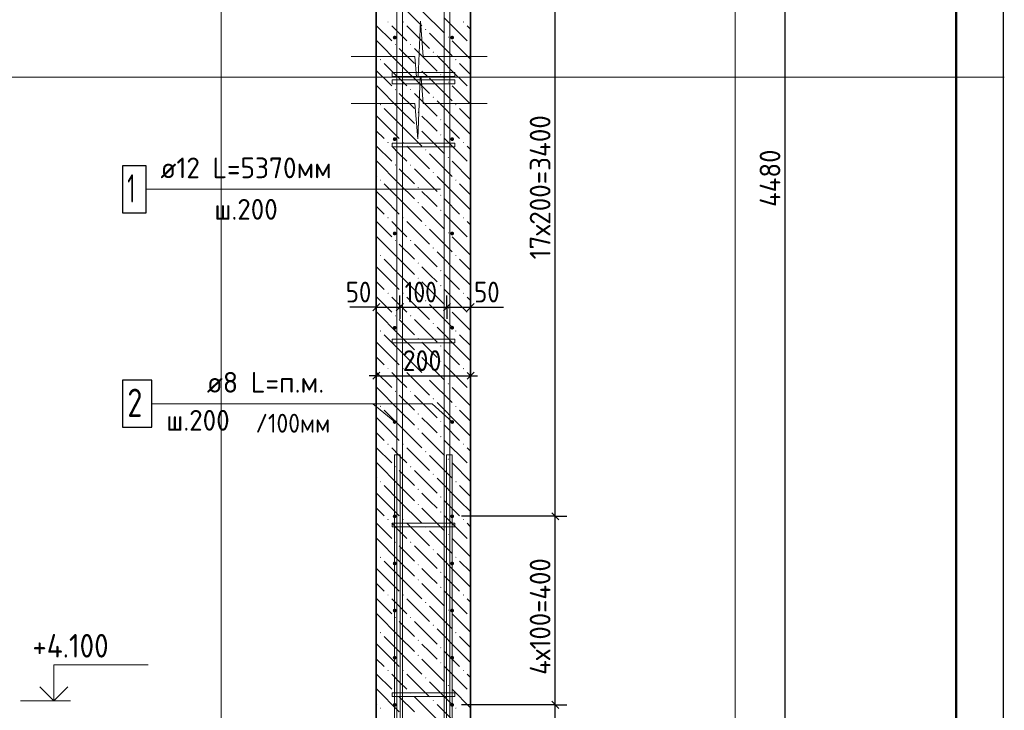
# Model space of a CAD drawing. Header units: millimetres. Extents: x 0 to 21005, y -5 to 14850.
# Tile 18 of 19: x 15783 to 21005, y 6030 to 9692. Entities that reach past the tile are written whole.
import ezdxf

# ---------------------------------------------------------------- set-up
doc = ezdxf.new("R2010")
doc.units = ezdxf.units.MM
for name, color, linetype, lineweight in [('Standard', 7, 'Continuous', 25), ('ЖБ Пилон', 180, 'Continuous', 25), ('Позиционная метка линия выноска', 7, 'Continuous', 13), ('Стена фоновая арматура У1', 7, 'Continuous', 25), ('Стена фоновая арматура Х1', 7, 'Continuous', 25), ('Стена фоновая затяжка С-обр.', 7, 'Continuous', 25)]:
    doc.layers.add(name, color=color, linetype=linetype, lineweight=lineweight)
doc.layers.add('ЖБ Стена верхний уровень', color=7, linetype='Continuous', lineweight=25, true_color=0x006e00)
doc.layers.add('Размерная выноска', color=7, linetype='Continuous')
doc.styles.add('ISOCPEUR', font='txt')

msp = doc.modelspace()

# ---------------------------------------------------------------- hatches: boundary and pattern name
at = {"layer": 'ЖБ Стена верхний уровень', "linetype": 'Continuous', "lineweight": 18, "transparency": 33554687}
for points in [[(17733.4, 9679.9), (17736.6, 9683.2), (17739.8, 9679.9), (17736.6, 9676.7)], [(17813.4, 9679.9), (17816.6, 9683.2), (17819.9, 9679.9), (17816.6, 9676.7)], [(18133.4, 9679.9), (18136.6, 9683.2), (18139.8, 9679.9), (18136.6, 9676.7)], [(17933.4, 9639.9), (17936.6, 9643.2), (17939.8, 9639.9), (17936.6, 9636.7)], [(17773.4, 9559.9), (17776.6, 9563.2), (17779.8, 9559.9), (17776.6, 9556.7)], [(17853.4, 9559.9), (17856.6, 9563.2), (17859.9, 9559.9), (17856.6, 9556.7)], [(18053.4, 9599.9), (18056.6, 9603.2), (18059.9, 9599.9), (18056.6, 9596.7)], [(18173.4, 9559.9), (18174.4, 9561), (18174.4, 9558.8)], [(17973.4, 9519.9), (17976.6, 9523.2), (17979.8, 9519.9), (17976.6, 9516.7)], [(17693.4, 9479.9), (17696.6, 9483.2), (17699.9, 9479.9), (17696.6, 9476.7)], [(18093.4, 9479.9), (18096.6, 9483.2), (18099.9, 9479.9), (18096.6, 9476.7)], [(17893.4, 9439.9), (17896.6, 9443.2), (17899.9, 9439.9), (17896.6, 9436.7)], [(18013.4, 9399.9), (18016.6, 9403.2), (18019.9, 9399.9), (18016.6, 9396.7)], [(18053.4, 9361.3), (18056.6, 9364.5), (18059.9, 9361.3), (18056.6, 9358)], [(17773.4, 9321.3), (17776.6, 9324.6), (17779.8, 9321.3), (17776.6, 9318)], [(17853.4, 9321.3), (17856.6, 9324.6), (17859.9, 9321.3), (17856.6, 9318)], [(18173.4, 9321.3), (18174.4, 9322.4), (18174.4, 9320.2)], [(17693.4, 9241.3), (17696.6, 9244.5), (17699.9, 9241.3), (17696.6, 9238)], [(17973.4, 9281.3), (17976.6, 9284.6), (17979.8, 9281.3), (17976.6, 9278)], [(18093.4, 9241.3), (18096.6, 9244.5), (18099.9, 9241.3), (18096.6, 9238)], [(17893.4, 9201.3), (17896.6, 9204.5), (17899.9, 9201.3), (17896.6, 9198)], [(18013.4, 9161.3), (18016.6, 9164.5), (18019.9, 9161.3), (18016.6, 9158)], [(17893.4, 9121.3), (17896.6, 9124.6), (17899.9, 9121.3), (17896.6, 9118)], [(17733.4, 9041.3), (17736.6, 9044.5), (17739.8, 9041.3), (17736.6, 9038)], [(17813.4, 9041.3), (17816.6, 9044.5), (17819.9, 9041.3), (17816.6, 9038)], [(18013.4, 9081.3), (18016.6, 9084.6), (18019.9, 9081.3), (18016.6, 9078)], [(18133.4, 9041.3), (18136.6, 9044.5), (18139.8, 9041.3), (18136.6, 9038)], [(17933.4, 9001.3), (17936.6, 9004.5), (17939.8, 9001.3), (17936.6, 8998)], [(18053.4, 8961.3), (18056.6, 8964.5), (18059.9, 8961.3), (18056.6, 8958)], [(17773.4, 8921.3), (17776.6, 8924.6), (17779.8, 8921.3), (17776.6, 8918)], [(17853.4, 8921.3), (17856.6, 8924.6), (17859.9, 8921.3), (17856.6, 8918)], [(17973.4, 8881.3), (17976.6, 8884.6), (17979.8, 8881.3), (17976.6, 8878)], [(18173.4, 8921.3), (18174.4, 8922.4), (18174.4, 8920.2)], [(17693.4, 8841.3), (17696.6, 8844.5), (17699.9, 8841.3), (17696.6, 8838)], [(18093.4, 8841.3), (18096.6, 8844.5), (18099.9, 8841.3), (18096.6, 8838)], [(17893.4, 8801.3), (17896.6, 8804.5), (17899.9, 8801.3), (17896.6, 8798)], [(17893.4, 8721.3), (17896.6, 8724.6), (17899.9, 8721.3), (17896.6, 8718)], [(18013.4, 8761.3), (18016.6, 8764.5), (18019.9, 8761.3), (18016.6, 8758)], [(18013.4, 8681.3), (18016.6, 8684.6), (18019.9, 8681.3), (18016.6, 8678)], [(17733.4, 8641.3), (17736.6, 8644.5), (17739.8, 8641.3), (17736.6, 8638)], [(17813.4, 8641.3), (17816.6, 8644.5), (17819.9, 8641.3), (17816.6, 8638)], [(18133.4, 8641.3), (18136.6, 8644.5), (18139.8, 8641.3), (18136.6, 8638)], [(17933.4, 8601.3), (17936.6, 8604.5), (17939.8, 8601.3), (17936.6, 8598)], [(18053.4, 8561.3), (18056.6, 8564.5), (18059.9, 8561.3), (18056.6, 8558)], [(17773.4, 8521.3), (17776.6, 8524.6), (17779.8, 8521.3), (17776.6, 8518)], [(17853.4, 8521.3), (17856.6, 8524.6), (17859.9, 8521.3), (17856.6, 8518)], [(18173.4, 8521.3), (18174.4, 8522.4), (18174.4, 8520.2)], [(17973.4, 8481.3), (17976.6, 8484.6), (17979.8, 8481.3), (17976.6, 8478)], [(17693.4, 8441.3), (17696.6, 8444.5), (17699.9, 8441.3), (17696.6, 8438)], [(18093.4, 8441.3), (18096.6, 8444.5), (18099.9, 8441.3), (18096.6, 8438)], [(17893.4, 8401.3), (17896.6, 8404.5), (17899.9, 8401.3), (17896.6, 8398)], [(18013.4, 8361.3), (18016.6, 8364.5), (18019.9, 8361.3), (18016.6, 8358)], [(17893.4, 8321.3), (17896.6, 8324.6), (17899.9, 8321.3), (17896.6, 8318)], [(18013.4, 8281.3), (18016.6, 8284.6), (18019.9, 8281.3), (18016.6, 8278)], [(17733.4, 8241.3), (17736.6, 8244.5), (17739.8, 8241.3), (17736.6, 8238)], [(17813.4, 8241.3), (17816.6, 8244.5), (17819.9, 8241.3), (17816.6, 8238)], [(17933.4, 8201.3), (17936.6, 8204.5), (17939.8, 8201.3), (17936.6, 8198)], [(18133.4, 8241.3), (18136.6, 8244.5), (18139.8, 8241.3), (18136.6, 8238)], [(18053.4, 8161.3), (18056.6, 8164.5), (18059.9, 8161.3), (18056.6, 8158)], [(17773.4, 8121.3), (17776.6, 8124.6), (17779.8, 8121.3), (17776.6, 8118)], [(17853.4, 8121.3), (17856.6, 8124.6), (17859.9, 8121.3), (17856.6, 8118)], [(18173.4, 8121.3), (18174.4, 8122.4), (18174.4, 8120.2)], [(17693.4, 8041.3), (17696.6, 8044.5), (17699.9, 8041.3), (17696.6, 8038)], [(17973.4, 8081.3), (17976.6, 8084.6), (17979.8, 8081.3), (17976.6, 8078)], [(18093.4, 8041.3), (18096.6, 8044.5), (18099.9, 8041.3), (18096.6, 8038)], [(17893.4, 8001.3), (17896.6, 8004.5), (17899.9, 8001.3), (17896.6, 7998)], [(18013.4, 7961.3), (18016.6, 7964.5), (18019.9, 7961.3), (18016.6, 7958)], [(17893.4, 7921.3), (17896.6, 7924.6), (17899.9, 7921.3), (17896.6, 7918)], [(17733.4, 7841.3), (17736.6, 7844.5), (17739.8, 7841.3), (17736.6, 7838)], [(17813.4, 7841.3), (17816.6, 7844.5), (17819.9, 7841.3), (17816.6, 7838)], [(18013.4, 7881.3), (18016.6, 7884.6), (18019.9, 7881.3), (18016.6, 7878)], [(18133.4, 7841.3), (18136.6, 7844.5), (18139.8, 7841.3), (18136.6, 7838)], [(17933.4, 7801.3), (17936.6, 7804.5), (17939.8, 7801.3), (17936.6, 7798)], [(18053.4, 7761.3), (18056.6, 7764.5), (18059.9, 7761.3), (18056.6, 7758)], [(17773.4, 7721.3), (17776.6, 7724.6), (17779.8, 7721.3), (17776.6, 7718)], [(17853.4, 7721.3), (17856.6, 7724.6), (17859.9, 7721.3), (17856.6, 7718)], [(17973.4, 7681.3), (17976.6, 7684.6), (17979.8, 7681.3), (17976.6, 7678)], [(18173.4, 7721.3), (18174.4, 7722.4), (18174.4, 7720.2)], [(17693.4, 7641.3), (17696.6, 7644.5), (17699.9, 7641.3), (17696.6, 7638)], [(18093.4, 7641.3), (18096.6, 7644.5), (18099.9, 7641.3), (18096.6, 7638)], [(17893.4, 7601.3), (17896.6, 7604.5), (17899.9, 7601.3), (17896.6, 7598)], [(17893.4, 7521.3), (17896.6, 7524.6), (17899.9, 7521.3), (17896.6, 7518)], [(18013.4, 7561.3), (18016.6, 7564.5), (18019.9, 7561.3), (18016.6, 7558)], [(18013.4, 7481.3), (18016.6, 7484.6), (18019.9, 7481.3), (18016.6, 7478)], [(17733.4, 7441.3), (17736.6, 7444.5), (17739.8, 7441.3), (17736.6, 7438)], [(17813.4, 7441.3), (17816.6, 7444.5), (17819.9, 7441.3), (17816.6, 7438)], [(18133.4, 7441.3), (18136.6, 7444.5), (18139.8, 7441.3), (18136.6, 7438)], [(17933.4, 7401.3), (17936.6, 7404.5), (17939.8, 7401.3), (17936.6, 7398)], [(18053.4, 7361.3), (18056.6, 7364.5), (18059.9, 7361.3), (18056.6, 7358)], [(17773.4, 7321.3), (17776.6, 7324.5), (17779.8, 7321.3), (17776.6, 7318)], [(17853.4, 7321.3), (17856.6, 7324.5), (17859.9, 7321.3), (17856.6, 7318)], [(18173.4, 7321.3), (18174.4, 7322.4), (18174.4, 7320.2)], [(17973.4, 7281.3), (17976.6, 7284.6), (17979.8, 7281.3), (17976.6, 7278)], [(17693.4, 7241.3), (17696.6, 7244.5), (17699.9, 7241.3), (17696.6, 7238)], [(18093.4, 7241.3), (18096.6, 7244.5), (18099.9, 7241.3), (18096.6, 7238)], [(17893.4, 7201.3), (17896.6, 7204.5), (17899.9, 7201.3), (17896.6, 7198)], [(18013.4, 7161.3), (18016.6, 7164.5), (18019.9, 7161.3), (18016.6, 7158)], [(17893.4, 7121.3), (17896.6, 7124.5), (17899.9, 7121.3), (17896.6, 7118)], [(18013.4, 7081.3), (18016.6, 7084.6), (18019.9, 7081.3), (18016.6, 7078)], [(17733.4, 7041.3), (17736.6, 7044.5), (17739.8, 7041.3), (17736.6, 7038)], [(17813.4, 7041.3), (17816.6, 7044.5), (17819.9, 7041.3), (17816.6, 7038)], [(17933.4, 7001.3), (17936.6, 7004.5), (17939.8, 7001.3), (17936.6, 6998)], [(18133.4, 7041.3), (18136.6, 7044.5), (18139.8, 7041.3), (18136.6, 7038)], [(18053.4, 6961.3), (18056.6, 6964.5), (18059.9, 6961.3), (18056.6, 6958)], [(17773.4, 6921.3), (17776.6, 6924.5), (17779.8, 6921.3), (17776.6, 6918)], [(17853.4, 6921.3), (17856.6, 6924.5), (17859.9, 6921.3), (17856.6, 6918)], [(18173.4, 6921.3), (18174.4, 6922.4), (18174.4, 6920.2)], [(17693.4, 6841.3), (17696.6, 6844.5), (17699.9, 6841.3), (17696.6, 6838)], [(17973.4, 6881.3), (17976.6, 6884.6), (17979.8, 6881.3), (17976.6, 6878)], [(18093.4, 6841.3), (18096.6, 6844.5), (18099.9, 6841.3), (18096.6, 6838)], [(17893.4, 6801.3), (17896.6, 6804.5), (17899.9, 6801.3), (17896.6, 6798)], [(18013.4, 6761.3), (18016.6, 6764.5), (18019.9, 6761.3), (18016.6, 6758)], [(17893.4, 6721.3), (17896.6, 6724.5), (17899.9, 6721.3), (17896.6, 6718)], [(18013.4, 6681.3), (18016.6, 6684.6), (18019.9, 6681.3), (18016.6, 6678)], [(17733.4, 6641.3), (17736.6, 6644.5), (17739.8, 6641.3), (17736.6, 6638)], [(17813.4, 6641.3), (17816.6, 6644.5), (17819.9, 6641.3), (17816.6, 6638)], [(18133.4, 6641.3), (18136.6, 6644.5), (18139.8, 6641.3), (18136.6, 6638)], [(17933.4, 6601.3), (17936.6, 6604.5), (17939.8, 6601.3), (17936.6, 6598)], [(18053.4, 6561.3), (18056.6, 6564.5), (18059.9, 6561.3), (18056.6, 6558)], [(17773.4, 6521.3), (17776.6, 6524.5), (17779.8, 6521.3), (17776.6, 6518)], [(17853.4, 6521.3), (17856.6, 6524.5), (17859.9, 6521.3), (17856.6, 6518)], [(17973.4, 6481.3), (17976.6, 6484.6), (17979.8, 6481.3), (17976.6, 6478)], [(18173.4, 6521.3), (18174.4, 6522.4), (18174.4, 6520.2)], [(17693.4, 6441.3), (17696.6, 6444.5), (17699.9, 6441.3), (17696.6, 6438)], [(18093.4, 6441.3), (18096.6, 6444.5), (18099.9, 6441.3), (18096.6, 6438)], [(17893.4, 6401.3), (17896.6, 6404.5), (17899.9, 6401.3), (17896.6, 6398)], [(17893.4, 6321.3), (17896.6, 6324.5), (17899.9, 6321.3), (17896.6, 6318)], [(18013.4, 6361.3), (18016.6, 6364.5), (18019.9, 6361.3), (18016.6, 6358)], [(18013.4, 6281.3), (18016.6, 6284.6), (18019.9, 6281.3), (18016.6, 6278)], [(17733.4, 6241.3), (17736.6, 6244.5), (17739.8, 6241.3), (17736.6, 6238)], [(17813.4, 6241.3), (17816.6, 6244.5), (17819.9, 6241.3), (17816.6, 6238)], [(18133.4, 6241.3), (18136.6, 6244.5), (18139.8, 6241.3), (18136.6, 6238)], [(17933.4, 6201.3), (17936.6, 6204.5), (17939.8, 6201.3), (17936.6, 6198)], [(18053.4, 6161.3), (18056.6, 6164.5), (18059.9, 6161.3), (18056.6, 6158)], [(17773.4, 6121.3), (17776.6, 6124.5), (17779.8, 6121.3), (17776.6, 6118)], [(17853.4, 6121.3), (17856.6, 6124.5), (17859.9, 6121.3), (17856.6, 6118)], [(18173.4, 6121.3), (18174.4, 6122.4), (18174.4, 6120.2)], [(17973.4, 6081.3), (17976.6, 6084.6), (17979.8, 6081.3), (17976.6, 6078)], [(17693.4, 6041.3), (17696.6, 6044.5), (17699.9, 6041.3), (17696.6, 6038)], [(18093.4, 6041.3), (18096.6, 6044.5), (18099.9, 6041.3), (18096.6, 6038)]]:
    msp.add_hatch(color=7, dxfattribs=at).paths.add_polyline_path(points, flags=16)
at = {"layer": 'Стена фоновая арматура У1', "linetype": 'Continuous', "lineweight": 13, "transparency": 33554687}
for points in [[(17781.9, 9597.2), (17781.2, 9601), (17779, 9604.3), (17775.7, 9606.4), (17771.9, 9607.2), (17768.1, 9606.4), (17764.8, 9604.3), (17762.7, 9601), (17761.9, 9597.2), (17762.7, 9593.4), (17764.8, 9590.1), (17768.1, 9588), (17771.9, 9587.2), (17775.7, 9588), (17779, 9590.1), (17781.2, 9593.4)], [(18086.9, 9597.2), (18086.2, 9601), (18084, 9604.3), (18080.7, 9606.4), (18076.9, 9607.2), (18073.1, 9606.4), (18069.8, 9604.3), (18067.7, 9601), (18066.9, 9597.2), (18067.7, 9593.4), (18069.8, 9590.1), (18073.1, 9588), (18076.9, 9587.2), (18080.7, 9588), (18084, 9590.1), (18086.2, 9593.4)], [(17781.9, 9058.6), (17781.2, 9062.4), (17779, 9065.7), (17775.7, 9067.8), (17771.9, 9068.6), (17768.1, 9067.8), (17764.8, 9065.7), (17762.7, 9062.4), (17761.9, 9058.6), (17762.7, 9054.8), (17764.8, 9051.5), (17768.1, 9049.3), (17771.9, 9048.6), (17775.7, 9049.3), (17779, 9051.5), (17781.2, 9054.8)], [(18086.9, 9058.6), (18086.2, 9062.4), (18084, 9065.7), (18080.7, 9067.8), (18076.9, 9068.6), (18073.1, 9067.8), (18069.8, 9065.7), (18067.7, 9062.4), (18066.9, 9058.6), (18067.7, 9054.8), (18069.8, 9051.5), (18073.1, 9049.3), (18076.9, 9048.6), (18080.7, 9049.3), (18084, 9051.5), (18086.2, 9054.8)], [(17781.9, 8558.6), (17781.2, 8562.4), (17779, 8565.7), (17775.7, 8567.8), (17771.9, 8568.6), (17768.1, 8567.8), (17764.8, 8565.7), (17762.7, 8562.4), (17761.9, 8558.6), (17762.7, 8554.8), (17764.8, 8551.5), (17768.1, 8549.3), (17771.9, 8548.6), (17775.7, 8549.3), (17779, 8551.5), (17781.2, 8554.8)], [(18086.9, 8558.6), (18086.2, 8562.4), (18084, 8565.7), (18080.7, 8567.8), (18076.9, 8568.6), (18073.1, 8567.8), (18069.8, 8565.7), (18067.7, 8562.4), (18066.9, 8558.6), (18067.7, 8554.8), (18069.8, 8551.5), (18073.1, 8549.3), (18076.9, 8548.6), (18080.7, 8549.3), (18084, 8551.5), (18086.2, 8554.8)], [(17781.9, 8058.6), (17781.2, 8062.4), (17779, 8065.7), (17775.7, 8067.8), (17771.9, 8068.6), (17768.1, 8067.8), (17764.8, 8065.7), (17762.7, 8062.4), (17761.9, 8058.6), (17762.7, 8054.8), (17764.8, 8051.5), (17768.1, 8049.3), (17771.9, 8048.6), (17775.7, 8049.3), (17779, 8051.5), (17781.2, 8054.8)], [(18086.9, 8058.6), (18086.2, 8062.4), (18084, 8065.7), (18080.7, 8067.8), (18076.9, 8068.6), (18073.1, 8067.8), (18069.8, 8065.7), (18067.7, 8062.4), (18066.9, 8058.6), (18067.7, 8054.8), (18069.8, 8051.5), (18073.1, 8049.3), (18076.9, 8048.6), (18080.7, 8049.3), (18084, 8051.5), (18086.2, 8054.8)], [(17781.9, 7558.6), (17781.2, 7562.4), (17779, 7565.7), (17775.7, 7567.8), (17771.9, 7568.6), (17768.1, 7567.8), (17764.8, 7565.7), (17762.7, 7562.4), (17761.9, 7558.6), (17762.7, 7554.8), (17764.8, 7551.5), (17768.1, 7549.3), (17771.9, 7548.6), (17775.7, 7549.3), (17779, 7551.5), (17781.2, 7554.8)], [(18086.9, 7558.6), (18086.2, 7562.4), (18084, 7565.7), (18080.7, 7567.8), (18076.9, 7568.6), (18073.1, 7567.8), (18069.8, 7565.7), (18067.7, 7562.4), (18066.9, 7558.6), (18067.7, 7554.8), (18069.8, 7551.5), (18073.1, 7549.3), (18076.9, 7548.6), (18080.7, 7549.3), (18084, 7551.5), (18086.2, 7554.8)], [(17781.9, 7058.6), (17781.2, 7062.4), (17779, 7065.7), (17775.7, 7067.8), (17771.9, 7068.6), (17768.1, 7067.8), (17764.8, 7065.7), (17762.7, 7062.4), (17761.9, 7058.6), (17762.7, 7054.8), (17764.8, 7051.5), (17768.1, 7049.3), (17771.9, 7048.6), (17775.7, 7049.3), (17779, 7051.5), (17781.2, 7054.8)], [(18086.9, 7058.6), (18086.2, 7062.4), (18084, 7065.7), (18080.7, 7067.8), (18076.9, 7068.6), (18073.1, 7067.8), (18069.8, 7065.7), (18067.7, 7062.4), (18066.9, 7058.6), (18067.7, 7054.8), (18069.8, 7051.5), (18073.1, 7049.3), (18076.9, 7048.6), (18080.7, 7049.3), (18084, 7051.5), (18086.2, 7054.8)], [(17781.9, 6808.6), (17781.2, 6812.4), (17779, 6815.7), (17775.7, 6817.8), (17771.9, 6818.6), (17768.1, 6817.8), (17764.8, 6815.7), (17762.7, 6812.4), (17761.9, 6808.6), (17762.7, 6804.8), (17764.8, 6801.5), (17768.1, 6799.3), (17771.9, 6798.6), (17775.7, 6799.3), (17779, 6801.5), (17781.2, 6804.8)], [(18086.9, 6808.6), (18086.2, 6812.4), (18084, 6815.7), (18080.7, 6817.8), (18076.9, 6818.6), (18073.1, 6817.8), (18069.8, 6815.7), (18067.7, 6812.4), (18066.9, 6808.6), (18067.7, 6804.8), (18069.8, 6801.5), (18073.1, 6799.3), (18076.9, 6798.6), (18080.7, 6799.3), (18084, 6801.5), (18086.2, 6804.8)], [(17781.9, 6558.6), (17781.2, 6562.4), (17779, 6565.7), (17775.7, 6567.8), (17771.9, 6568.6), (17768.1, 6567.8), (17764.8, 6565.7), (17762.7, 6562.4), (17761.9, 6558.6), (17762.7, 6554.8), (17764.8, 6551.5), (17768.1, 6549.3), (17771.9, 6548.6), (17775.7, 6549.3), (17779, 6551.5), (17781.2, 6554.8)], [(18086.9, 6558.6), (18086.2, 6562.4), (18084, 6565.7), (18080.7, 6567.8), (18076.9, 6568.6), (18073.1, 6567.8), (18069.8, 6565.7), (18067.7, 6562.4), (18066.9, 6558.6), (18067.7, 6554.8), (18069.8, 6551.5), (18073.1, 6549.3), (18076.9, 6548.6), (18080.7, 6549.3), (18084, 6551.5), (18086.2, 6554.8)], [(17781.9, 6308.6), (17781.2, 6312.4), (17779, 6315.7), (17775.7, 6317.8), (17771.9, 6318.6), (17768.1, 6317.8), (17764.8, 6315.7), (17762.7, 6312.4), (17761.9, 6308.6), (17762.7, 6304.8), (17764.8, 6301.5), (17768.1, 6299.3), (17771.9, 6298.6), (17775.7, 6299.3), (17779, 6301.5), (17781.2, 6304.8)], [(18086.9, 6308.6), (18086.2, 6312.4), (18084, 6315.7), (18080.7, 6317.8), (18076.9, 6318.6), (18073.1, 6317.8), (18069.8, 6315.7), (18067.7, 6312.4), (18066.9, 6308.6), (18067.7, 6304.8), (18069.8, 6301.5), (18073.1, 6299.3), (18076.9, 6298.6), (18080.7, 6299.3), (18084, 6301.5), (18086.2, 6304.8)], [(17781.9, 6058.6), (17781.2, 6062.4), (17779, 6065.7), (17775.7, 6067.8), (17771.9, 6068.6), (17768.1, 6067.8), (17764.8, 6065.7), (17762.7, 6062.4), (17761.9, 6058.6), (17762.7, 6054.8), (17764.8, 6051.5), (17768.1, 6049.3), (17771.9, 6048.6), (17775.7, 6049.3), (17779, 6051.5), (17781.2, 6054.8)], [(18086.9, 6058.6), (18086.2, 6062.4), (18084, 6065.7), (18080.7, 6067.8), (18076.9, 6068.6), (18073.1, 6067.8), (18069.8, 6065.7), (18067.7, 6062.4), (18066.9, 6058.6), (18067.7, 6054.8), (18069.8, 6051.5), (18073.1, 6049.3), (18076.9, 6048.6), (18080.7, 6049.3), (18084, 6051.5), (18086.2, 6054.8)]]:
    msp.add_hatch(color=7, dxfattribs=at).paths.add_polyline_path(points)

# ---------------------------------------------------------------- linework, layer by layer
at = {"layer": 'Standard', "color": 7, "linetype": 'Continuous', "lineweight": 13, "transparency": 33554687}
for p, q in [((17908.5, 9684.2), (17897.1, 9387.6)), ((17923, 9496.7), (17908.5, 9684.2)), ((17540.7, 9496.7), (17540.7, 9496.7)), ((17879.7, 9496.7), (17540.7, 9496.7)), ((17888.1, 9387.6), (17879.7, 9496.7)), ((18261.9, 9496.7), (17923, 9496.7)), ((17906.7, 9387.6), (17894.1, 9060.6)), ((17923, 9248.1), (17912.2, 9387.6)), ((17540.7, 9248.1), (17540.7, 9248.1)), ((17879.7, 9248.1), (17540.7, 9248.1)), ((17894.1, 9060.6), (17879.7, 9248.1)), ((18261.9, 9248.1), (17923, 9248.1)), ((15787.1, 6080.2), (16052.2, 6080.2))]:
    msp.add_line(p, q, dxfattribs=at)
at = {"layer": 'Standard', "color": 254, "linetype": 'Continuous', "lineweight": 13, "true_color": 0xc4c4ff, "transparency": 33554687}
msp.add_line((16852.5, 9387.6), (16852.5, 3021.4), dxfattribs=at)
at = {"layer": 'Standard', "color": 7, "linetype": 'Continuous', "lineweight": -3, "transparency": 33554687}
for p, q in [((18623.3, 7058.6), (18623.3, 9387.6)), ((17674.4, 8167.6), (17636.9, 8167.6)), ((17674.4, 8167.6), (17799.4, 8167.6)), ((17799.4, 8167.6), (18049.4, 8167.6)), ((18049.4, 8167.6), (18174.4, 8167.6)), ((18174.4, 8167.6), (18211.9, 8167.6)), ((17674.4, 7804.1), (17636.9, 7804.1)), ((17674.4, 7804.1), (18174.4, 7804.1)), ((18174.4, 7804.1), (18211.9, 7804.1)), ((18623.3, 6058.6), (18623.3, 7058.6)), ((18623.3, 5058.6), (18623.3, 6058.6))]:
    msp.add_line(p, q, dxfattribs=at)
at = {"layer": 'Standard', "color": 251, "linetype": 'Continuous', "lineweight": -3, "true_color": 0x656565, "transparency": 33554687}
for p, q in [((17674.4, 8167.6), (17674.4, 8230.1)), ((17799.4, 8167.6), (17799.4, 8230.1)), ((18049.4, 8167.6), (18049.4, 8230.1)), ((18174.4, 8167.6), (18174.4, 8230.1)), ((17674.4, 8167.6), (17674.4, 8105.1)), ((17799.4, 8167.6), (17799.4, 8105.1)), ((18049.4, 8167.6), (18049.4, 8105.1)), ((18174.4, 8167.6), (18174.4, 8105.1)), ((17674.4, 7804.1), (17674.4, 7866.6)), ((18174.4, 7804.1), (18174.4, 7866.6)), ((17674.4, 7804.1), (17674.4, 7741.6)), ((18174.4, 7804.1), (18174.4, 7741.6)), ((18623.3, 7058.6), (18560.8, 7058.6)), ((18623.3, 7058.6), (18685.8, 7058.6)), ((18623.3, 6058.6), (18560.8, 6058.6)), ((18623.3, 6058.6), (18685.8, 6058.6))]:
    msp.add_line(p, q, dxfattribs=at)
at = {"layer": 'Standard', "color": 7, "linetype": 'Continuous', "lineweight": 25, "transparency": 33554687}
for p, q in [((17655.7, 8148.8), (17693.2, 8186.3)), ((17780.7, 8148.8), (17818.2, 8186.3)), ((18030.7, 8148.8), (18068.2, 8186.3)), ((18155.7, 8148.8), (18193.2, 8186.3)), ((17655.7, 7785.3), (17693.2, 7822.8)), ((18155.7, 7785.3), (18193.2, 7822.8)), ((18642.1, 7039.8), (18604.6, 7077.3)), ((18642.1, 6039.8), (18604.6, 6077.3))]:
    msp.add_line(p, q, dxfattribs=at)
msp.add_lwpolyline([(0, 0), (21000, 0), (21000, 14850), (0, 14850), (0, 0)], close=True, dxfattribs=at)
at = {"layer": 'Standard', "color": 7, "linetype": 'Continuous', "lineweight": 13, "transparency": 33554687}
for points in [[(21005, 14650), (12410.3, 14650), (12410.3, 9387.6), (21005, 9387.6)], [(21005, 9387.6), (11874.4, 9387.6), (11874.4, 2868.4), (21005, 2868.4)], [(15965, 6080.2), (15965, 6270.2), (16465, 6270.2)]]:
    msp.add_lwpolyline(points, dxfattribs=at)
at = {"layer": 'Standard', "color": 7, "linetype": 'Continuous', "lineweight": 50, "transparency": 33554687}
msp.add_lwpolyline([(1000, 14600), (20750, 14600), (20750, 250), (1000, 250), (1000, 14600)], close=True, dxfattribs=at)
at = {"layer": 'Standard', "color": 254, "linetype": 'Continuous', "lineweight": 13, "true_color": 0xc4c4ff, "transparency": 33554687}
for points in [[(19577.5, 9387.6), (19577.5, 14042.1), (16852.5, 14042.1), (16852.5, 9387.6)], [(16852.5, 3021.4), (19577.5, 3021.4), (19577.5, 9387.6)]]:
    msp.add_lwpolyline(points, dxfattribs=at)
at = {"layer": 'Standard', "color": 7, "linetype": 'Continuous', "lineweight": -3, "transparency": 33554687}
for points in [[(19842.3, 9387.6), (19842.3, 9474.4), (19842.3, 9474.4), (19842.3, 13122.2)], [(18623.3, 9387.6), (18623.3, 9430.4), (18623.3, 9430.4), (18623.3, 12597.2)], [(19842.3, 4883.6), (19842.3, 8656.4), (19842.3, 8656.4), (19842.3, 9387.6)]]:
    msp.add_lwpolyline(points, dxfattribs=at)
at = {"layer": 'Standard', "color": 251, "linetype": 'Continuous', "lineweight": -3, "true_color": 0x656565, "transparency": 33554687}
for points in [[(18623.3, 7058.6), (18614.8, 7058.6), (18614.8, 7058.6), (18614.8, 7058.6), (18614.8, 7058.6), (18614.8, 7058.6), (18614.8, 7058.6), (18126.9, 7058.6)], [(18623.3, 6058.6), (18614.8, 6058.6), (18614.8, 6058.6), (18614.8, 6058.6), (18614.8, 6058.6), (18614.8, 6058.6), (18614.8, 6058.6), (18614.8, 6058.6), (18614.8, 6058.6), (18126.9, 6058.6)]]:
    msp.add_lwpolyline(points, dxfattribs=at)
at = {"layer": 'Standard', "color": 7, "linetype": 'Continuous', "lineweight": 35, "transparency": 33554687}
msp.add_lwpolyline([(15890.8, 6154.4), (15965, 6080.2), (16039.3, 6154.4)], dxfattribs=at)
at = {"layer": 'ЖБ Стена верхний уровень', "color": 7, "linetype": 'Continuous', "lineweight": 35, "transparency": 33554687}
for p, q in [((17674.4, 13122.2), (17674.4, 9387.6)), ((18174.4, 9387.6), (18174.4, 13122.2)), ((17674.4, 9387.6), (17674.4, 4883.6)), ((18174.4, 4883.6), (18174.4, 9387.6))]:
    msp.add_line(p, q, dxfattribs=at)
at = {"layer": 'ЖБ Стена верхний уровень', "color": 9, "linetype": 'Continuous', "lineweight": 18, "true_color": 0xc7c7c7, "transparency": 33554687}
for p, q in [((17796.6, 9779.9), (17916.6, 9659.9)), ((17916.6, 9739.9), (18036.6, 9619.9)), ((17674.4, 9662.1), (17756.6, 9579.9)), ((18036.6, 9699.9), (18156.6, 9579.9)), ((17796.6, 9619.9), (17756.6, 9659.9)), ((17836.6, 9579.9), (17796.6, 9619.9)), ((17836.6, 9659.9), (17956.6, 9539.9)), ((17956.6, 9619.9), (18076.6, 9499.9)), ((18174.4, 9642.1), (18156.6, 9659.9)), ((17796.6, 9459.9), (17676.6, 9579.9)), ((18174.4, 9482.1), (18076.6, 9579.9)), ((17796.6, 9539.9), (17876.6, 9459.9)), ((17876.6, 9539.9), (17996.6, 9419.9)), ((17674.4, 9502.1), (17676.6, 9499.9)), ((17716.6, 9459.9), (17788.9, 9387.6)), ((17796.6, 9459.9), (17868.9, 9387.6)), ((18108.9, 9387.6), (17996.6, 9499.9)), ((18116.6, 9459.9), (18174.4, 9402.1)), ((17708.9, 9387.6), (17674.4, 9422.1)), ((17948.9, 9387.6), (17916.6, 9419.9)), ((17710.3, 9387.6), (17756.6, 9341.3)), ((17796.6, 9381.3), (17790.3, 9387.6)), ((17836.6, 9341.3), (17796.6, 9381.3)), ((17870.3, 9387.6), (17956.6, 9301.3)), ((17956.6, 9381.3), (18076.6, 9261.3)), ((18030.3, 9387.6), (18036.6, 9381.3)), ((18110.3, 9387.6), (18156.6, 9341.3)), ((17796.6, 9221.3), (17676.6, 9341.3)), ((17796.6, 9301.3), (17876.6, 9221.3)), ((17876.6, 9301.3), (17996.6, 9181.3)), ((18174.4, 9243.5), (18076.6, 9341.3)), ((17674.4, 9263.5), (17676.6, 9261.3)), ((18116.6, 9141.3), (17996.6, 9261.3)), ((17716.6, 9221.3), (17796.6, 9141.3)), ((17796.6, 9221.3), (17876.6, 9141.3)), ((18116.6, 9221.3), (18174.4, 9163.5)), ((17716.6, 9141.3), (17674.4, 9183.5)), ((17716.6, 9141.3), (17796.6, 9061.3)), ((17796.6, 9141.3), (17916.6, 9021.3)), ((17956.6, 9141.3), (17916.6, 9181.3)), ((17996.6, 9101.3), (17956.6, 9141.3)), ((18036.6, 9141.3), (18116.6, 9061.3)), ((18116.6, 9141.3), (18174.4, 9083.5)), ((17674.4, 9103.5), (17716.6, 9061.3)), ((17916.6, 9101.3), (18036.6, 8981.3)), ((18036.6, 9061.3), (18156.6, 8941.3)), ((17674.4, 9023.5), (17756.6, 8941.3)), ((17796.6, 8981.3), (17756.6, 9021.3)), ((17836.6, 9021.3), (17956.6, 8901.3)), ((18174.4, 9003.5), (18156.6, 9021.3)), ((17796.6, 8821.3), (17676.6, 8941.3)), ((17836.6, 8941.3), (17796.6, 8981.3)), ((17956.6, 8981.3), (18076.6, 8861.3)), ((18174.4, 8843.5), (18076.6, 8941.3)), ((17796.6, 8901.3), (17876.6, 8821.3)), ((17876.6, 8901.3), (17996.6, 8781.3)), ((17674.4, 8863.5), (17676.6, 8861.3)), ((18116.6, 8741.3), (17996.6, 8861.3)), ((17716.6, 8741.3), (17674.4, 8783.5)), ((17716.6, 8821.3), (17796.6, 8741.3)), ((17796.6, 8821.3), (17876.6, 8741.3)), ((17956.6, 8741.3), (17916.6, 8781.3)), ((18116.6, 8821.3), (18174.4, 8763.5)), ((17716.6, 8741.3), (17796.6, 8661.3)), ((17796.6, 8741.3), (17916.6, 8621.3)), ((17996.6, 8701.3), (17956.6, 8741.3)), ((18036.6, 8741.3), (18116.6, 8661.3)), ((18116.6, 8741.3), (18174.4, 8683.5)), ((17674.4, 8703.5), (17716.6, 8661.3)), ((17916.6, 8701.3), (18036.6, 8581.3)), ((17674.4, 8623.5), (17756.6, 8541.3)), ((17796.6, 8581.3), (17756.6, 8621.3)), ((17836.6, 8621.3), (17956.6, 8501.3)), ((18036.6, 8661.3), (18156.6, 8541.3)), ((18174.4, 8603.5), (18156.6, 8621.3)), ((17836.6, 8541.3), (17796.6, 8581.3)), ((17956.6, 8581.3), (18076.6, 8461.3)), ((17796.6, 8421.3), (17676.6, 8541.3)), ((18174.4, 8443.5), (18076.6, 8541.3)), ((17674.4, 8463.5), (17676.6, 8461.3)), ((17796.6, 8501.3), (17876.6, 8421.3)), ((17876.6, 8501.3), (17996.6, 8381.3)), ((18116.6, 8341.3), (17996.6, 8461.3)), ((17716.6, 8421.3), (17796.6, 8341.3)), ((17796.6, 8421.3), (17876.6, 8341.3)), ((18116.6, 8421.3), (18174.4, 8363.5)), ((17716.6, 8341.3), (17674.4, 8383.5)), ((17956.6, 8341.3), (17916.6, 8381.3)), ((17674.4, 8303.5), (17716.6, 8261.3)), ((17716.6, 8341.3), (17796.6, 8261.3)), ((17796.6, 8341.3), (17916.6, 8221.3)), ((17996.6, 8301.3), (17956.6, 8341.3)), ((18036.6, 8341.3), (18116.6, 8261.3)), ((18116.6, 8341.3), (18174.4, 8283.5)), ((17916.6, 8301.3), (18036.6, 8181.3)), ((18036.6, 8261.3), (18156.6, 8141.3)), ((17674.4, 8223.5), (17756.6, 8141.3)), ((17796.6, 8181.3), (17756.6, 8221.3)), ((17836.6, 8221.3), (17956.6, 8101.3)), ((18174.4, 8203.5), (18156.6, 8221.3)), ((17836.6, 8141.3), (17796.6, 8181.3)), ((17956.6, 8181.3), (18076.6, 8061.3)), ((17796.6, 8021.3), (17676.6, 8141.3)), ((17796.6, 8101.3), (17876.6, 8021.3)), ((17876.6, 8101.3), (17996.6, 7981.3)), ((18174.4, 8043.5), (18076.6, 8141.3)), ((17674.4, 8063.5), (17676.6, 8061.3)), ((18116.6, 7941.3), (17996.6, 8061.3)), ((17716.6, 8021.3), (17796.6, 7941.3)), ((17796.6, 8021.3), (17876.6, 7941.3)), ((18116.6, 8021.3), (18174.4, 7963.5)), ((17716.6, 7941.3), (17674.4, 7983.5)), ((17716.6, 7941.3), (17796.6, 7861.3)), ((17796.6, 7941.3), (17916.6, 7821.3)), ((17956.6, 7941.3), (17916.6, 7981.3)), ((17996.6, 7901.3), (17956.6, 7941.3)), ((18036.6, 7941.3), (18116.6, 7861.3)), ((18116.6, 7941.3), (18174.4, 7883.5)), ((17674.4, 7903.5), (17716.6, 7861.3)), ((17916.6, 7901.3), (18036.6, 7781.3)), ((18036.6, 7861.3), (18156.6, 7741.3)), ((17674.4, 7823.5), (17756.6, 7741.3)), ((17796.6, 7781.3), (17756.6, 7821.3)), ((17836.6, 7741.3), (17796.6, 7781.3)), ((17836.6, 7821.3), (17956.6, 7701.3)), ((17956.6, 7781.3), (18076.6, 7661.3)), ((18174.4, 7803.5), (18156.6, 7821.3)), ((17796.6, 7621.3), (17676.6, 7741.3)), ((18174.4, 7643.5), (18076.6, 7741.3)), ((17796.6, 7701.3), (17876.6, 7621.3)), ((17876.6, 7701.3), (17996.6, 7581.3)), ((17674.4, 7663.5), (17676.6, 7661.3)), ((18116.6, 7541.3), (17996.6, 7661.3)), ((17716.6, 7541.3), (17674.4, 7583.5)), ((17716.6, 7621.3), (17796.6, 7541.3)), ((17796.6, 7621.3), (17876.6, 7541.3)), ((17956.6, 7541.3), (17916.6, 7581.3)), ((18116.6, 7621.3), (18174.4, 7563.5)), ((17716.6, 7541.3), (17796.6, 7461.3)), ((17796.6, 7541.3), (17916.6, 7421.3)), ((17996.6, 7501.3), (17956.6, 7541.3)), ((18036.6, 7541.3), (18116.6, 7461.3)), ((18116.6, 7541.3), (18174.4, 7483.5)), ((17674.4, 7503.5), (17716.6, 7461.3)), ((17916.6, 7501.3), (18036.6, 7381.3)), ((17674.4, 7423.5), (17756.6, 7341.3)), ((17796.6, 7381.3), (17756.6, 7421.3)), ((17836.6, 7421.3), (17956.6, 7301.3)), ((18036.6, 7461.3), (18156.6, 7341.3)), ((18174.4, 7403.5), (18156.6, 7421.3)), ((17836.6, 7341.3), (17796.6, 7381.3)), ((17956.6, 7381.3), (18076.6, 7261.3)), ((17796.6, 7221.3), (17676.6, 7341.3)), ((18174.4, 7243.5), (18076.6, 7341.3)), ((17674.4, 7263.5), (17676.6, 7261.3)), ((17796.6, 7301.3), (17876.6, 7221.3)), ((17876.6, 7301.3), (17996.6, 7181.3)), ((18116.6, 7141.3), (17996.6, 7261.3)), ((17716.6, 7221.3), (17796.6, 7141.3)), ((17796.6, 7221.3), (17876.6, 7141.3)), ((18116.6, 7221.3), (18174.4, 7163.5)), ((17716.6, 7141.3), (17674.4, 7183.5)), ((17956.6, 7141.3), (17916.6, 7181.3)), ((17674.4, 7103.5), (17716.6, 7061.3)), ((17716.6, 7141.3), (17796.6, 7061.3)), ((17796.6, 7141.3), (17916.6, 7021.3)), ((17996.6, 7101.3), (17956.6, 7141.3)), ((18036.6, 7141.3), (18116.6, 7061.3)), ((18116.6, 7141.3), (18174.4, 7083.5)), ((17916.6, 7101.3), (18036.6, 6981.3)), ((18036.6, 7061.3), (18156.6, 6941.3)), ((17674.4, 7023.5), (17756.6, 6941.3)), ((17796.6, 6981.3), (17756.6, 7021.3)), ((17836.6, 7021.3), (17956.6, 6901.3)), ((18174.4, 7003.5), (18156.6, 7021.3)), ((17836.6, 6941.3), (17796.6, 6981.3)), ((17956.6, 6981.3), (18076.6, 6861.3)), ((17796.6, 6821.3), (17676.6, 6941.3)), ((17796.6, 6901.3), (17876.6, 6821.3)), ((17876.6, 6901.3), (17996.6, 6781.3)), ((18174.4, 6843.5), (18076.6, 6941.3)), ((17674.4, 6863.5), (17676.6, 6861.3)), ((18116.6, 6741.3), (17996.6, 6861.3)), ((17716.6, 6821.3), (17796.6, 6741.3)), ((17796.6, 6821.3), (17876.6, 6741.3)), ((18116.6, 6821.3), (18174.4, 6763.5)), ((17716.6, 6741.3), (17674.4, 6783.5)), ((17716.6, 6741.3), (17796.6, 6661.3)), ((17796.6, 6741.3), (17916.6, 6621.3)), ((17956.6, 6741.3), (17916.6, 6781.3)), ((17996.6, 6701.3), (17956.6, 6741.3)), ((18036.6, 6741.3), (18116.6, 6661.3)), ((18116.6, 6741.3), (18174.4, 6683.5)), ((17674.4, 6703.5), (17716.6, 6661.3)), ((17916.6, 6701.3), (18036.6, 6581.3)), ((18036.6, 6661.3), (18156.6, 6541.3)), ((17674.4, 6623.5), (17756.6, 6541.3)), ((17796.6, 6581.3), (17756.6, 6621.3)), ((17836.6, 6541.3), (17796.6, 6581.3)), ((17836.6, 6621.3), (17956.6, 6501.3)), ((17956.6, 6581.3), (18076.6, 6461.3)), ((18174.4, 6603.5), (18156.6, 6621.3)), ((17796.6, 6421.3), (17676.6, 6541.3)), ((18174.4, 6443.5), (18076.6, 6541.3)), ((17796.6, 6501.3), (17876.6, 6421.3)), ((17876.6, 6501.3), (17996.6, 6381.3)), ((17674.4, 6463.5), (17676.6, 6461.3)), ((18116.6, 6341.3), (17996.6, 6461.3)), ((17716.6, 6341.3), (17674.4, 6383.5)), ((17716.6, 6421.3), (17796.6, 6341.3)), ((17796.6, 6421.3), (17876.6, 6341.3)), ((17956.6, 6341.3), (17916.6, 6381.3)), ((18116.6, 6421.3), (18174.4, 6363.5)), ((17716.6, 6341.3), (17796.6, 6261.3)), ((17796.6, 6341.3), (17916.6, 6221.3)), ((17996.6, 6301.3), (17956.6, 6341.3)), ((18036.6, 6341.3), (18116.6, 6261.3)), ((18116.6, 6341.3), (18174.4, 6283.5)), ((17674.4, 6303.5), (17716.6, 6261.3)), ((17916.6, 6301.3), (18036.6, 6181.3)), ((17674.4, 6223.5), (17756.6, 6141.3)), ((17796.6, 6181.3), (17756.6, 6221.3)), ((17836.6, 6221.3), (17956.6, 6101.3)), ((18036.6, 6261.3), (18156.6, 6141.3)), ((18174.4, 6203.5), (18156.6, 6221.3)), ((17836.6, 6141.3), (17796.6, 6181.3)), ((17956.6, 6181.3), (18076.6, 6061.3)), ((17796.6, 6021.3), (17676.6, 6141.3)), ((18174.4, 6043.5), (18076.6, 6141.3)), ((17674.4, 6063.5), (17676.6, 6061.3)), ((17796.6, 6101.3), (17876.6, 6021.3)), ((17876.6, 6101.3), (17996.6, 5981.3)), ((18116.6, 5941.3), (17996.6, 6061.3))]:
    msp.add_line(p, q, dxfattribs=at)
at = {"layer": 'Позиционная метка линия выноска', "color": 7, "linetype": 'Continuous', "lineweight": 13, "transparency": 33554687}
for p, q in [((16454, 8792.7), (18014.4, 8792.7)), ((17771.9, 7558.6), (17655.6, 7655.5))]:
    msp.add_line(p, q, dxfattribs=at)
msp.add_lwpolyline([(18076.9, 7558.6), (17970.3, 7655.5), (16484, 7655.5)], dxfattribs=at)
at = {"layer": 'Размерная выноска', "color": 7, "linetype": 'Continuous', "lineweight": -3, "transparency": 33554687}
for p, q in [((17674.4, 8167.6), (17534.4, 8167.6)), ((18174.4, 8167.6), (18349.4, 8167.6))]:
    msp.add_line(p, q, dxfattribs=at)
at = {"layer": 'Стена фоновая арматура У1', "color": 7, "linetype": 'Continuous', "lineweight": 25, "transparency": 33554687}
msp.add_lwpolyline([(16329, 7530.5), (16484, 7530.5), (16484, 7780.5), (16329, 7780.5), (16329, 7530.5)], dxfattribs=at)
at = {"layer": 'Стена фоновая арматура Х1', "color": 7, "linetype": 'Continuous', "lineweight": 18, "transparency": 33554687}
for p, q in [((17782.9, 4893.6), (17782.9, 9387.6)), ((18034.8, 4883.6), (18034.8, 9387.6))]:
    msp.add_line(p, q, dxfattribs=at)
for points in [[(17782.9, 9387.6), (17782.9, 13350.9), (17785.5, 13369.7), (17792, 13389.3), (17802.1, 13407.3), (17814.5, 13422.2), (17829.3, 13434.6), (17847.4, 13444.7), (17867, 13451.2), (17885.8, 13453.8), (19342.5, 13453.8), (19342.5, 13423.8), (17887.9, 13423.8), (17873.8, 13421.8), (17859.5, 13417.1), (17846.4, 13409.8), (17835.8, 13400.9), (17826.9, 13390.2), (17819.6, 13377.2), (17814.9, 13362.9), (17812.9, 13348.8), (17812.9, 9387.6)], [(18034.8, 9387.6), (18034.8, 13315.9), (18037.4, 13334.7), (18043.9, 13354.3), (18054, 13372.3), (18066.4, 13387.2), (18081.2, 13399.6), (18099.3, 13409.7), (18118.9, 13416.2), (18137.7, 13418.8), (19342.5, 13418.8), (19342.5, 13388.8), (18139.8, 13388.8), (18125.7, 13386.8), (18111.4, 13382.1), (18098.3, 13374.8), (18087.7, 13365.9), (18078.8, 13355.2), (18071.5, 13342.2), (18066.8, 13327.9), (18064.8, 13313.8), (18064.8, 9387.6)], [(17812.9, 9387.6), (17812.9, 4893.6), (17782.9, 4893.6)], [(18064.8, 9387.6), (18064.8, 4883.6), (18034.8, 4883.6)], [(17771.7, 3256.4), (17771.7, 7383.6), (17801.7, 7383.6), (17801.7, 3256.4), (17771.7, 3256.4)], [(18047.2, 3256.4), (18047.2, 7383.6), (18077.2, 7383.6), (18077.2, 3256.4), (18047.2, 3256.4)]]:
    msp.add_lwpolyline(points, dxfattribs=at)
at = {"layer": 'Стена фоновая арматура Х1', "color": 7, "linetype": 'Continuous', "lineweight": 25, "transparency": 33554687}
msp.add_lwpolyline([(16329, 8667.7), (16454, 8667.7), (16454, 8917.7), (16329, 8917.7), (16329, 8667.7)], dxfattribs=at)
at = {"layer": 'Стена фоновая затяжка С-обр.', "color": 98, "linetype": 'Continuous', "lineweight": 13, "true_color": 0x005000, "transparency": 33554687}
for points in [[(17758.2, 9411.3), (18090.7, 9411.3), (18090.7, 9391.3), (17758.2, 9391.3), (17758.2, 9411.3)], [(17758.2, 9372.7), (18090.7, 9372.7), (18090.7, 9352.7), (17758.2, 9352.7), (17758.2, 9372.7)], [(17758.2, 9037.7), (18090.7, 9037.7), (18090.7, 9017.7), (17758.2, 9017.7), (17758.2, 9037.7)], [(17758.2, 7997.7), (18090.7, 7997.7), (18090.7, 7977.7), (17758.2, 7977.7), (17758.2, 7997.7)], [(17758.2, 7022.7), (18090.7, 7022.7), (18090.7, 7002.7), (17758.2, 7002.7), (17758.2, 7022.7)], [(17758.2, 6122.7), (18090.7, 6122.7), (18090.7, 6102.7), (17758.2, 6102.7), (17758.2, 6122.7)]]:
    msp.add_lwpolyline(points, dxfattribs=at)

# ---------------------------------------------------------------- texts
at = {"layer": 'Standard', "color": 7, "linetype": 'Continuous', "lineweight": 25, "transparency": 33554687, "char_height": 110, "attachment_point": 7, "rotation": 90, "style": 'ISOCPEUR'}
for s, insert, width in [('\\W0.95;17х200=3400', (18598.3, 8421.1), 887.623), ('\\W0.94;4480', (19817.3, 8699.1), 381.325), ('\\W0.94;4х100=400', (18598.3, 6217.6), 744.23)]:
    msp.add_mtext(s, dxfattribs=dict(at, insert=insert, width=width))
at = {"layer": 'Standard', "color": 7, "linetype": 'Continuous', "lineweight": 25, "transparency": 33554687, "char_height": 110, "attachment_point": 7, "style": 'ISOCPEUR'}
for s, insert, width in [('\\W0.87;50', (17512.7, 8192.6), 201.97), ('\\W0.83;100', (17825.4, 8192.6), 254.289), ('\\W0.87;50', (18193.2, 8192.6), 201.97), ('\\W0.91;200', (17814.4, 7829.1), 280.994)]:
    msp.add_mtext(s, dxfattribs=dict(at, insert=insert, width=width))
at = {"layer": 'Standard', "color": 7, "linetype": 'Continuous', "lineweight": 18, "transparency": 33554687, "insert": (17034.1, 7502.1), "char_height": 100, "width": 465.383, "attachment_point": 7, "style": 'ISOCPEUR'}
msp.add_mtext('\\W0.91;/100мм', dxfattribs=at)
at = {"layer": 'ЖБ Пилон', "color": 7, "linetype": 'Continuous', "lineweight": 25, "transparency": 33554687, "insert": (15850.3, 6309.4), "char_height": 125, "width": 518.567, "attachment_point": 7, "style": 'ISOCPEUR'}
msp.add_mtext('\\W0.90;+4.100', dxfattribs=at)
at = {"layer": 'Стена фоновая арматура У1', "color": 7, "linetype": 'Continuous', "lineweight": 13, "transparency": 33554687, "attachment_point": 7, "style": 'ISOCPEUR'}
for s, insert, char_height, width in [('\\W0.97;ø8 L=п.м. ', (16775.5, 7714.2), 110, 745.932), ('\\W0.78;2', (16354, 7585.5), 150, 163.199), ('\\W0.95;ш.200 ', (16561, 7512.5), 110, 481.061)]:
    msp.add_mtext(s, dxfattribs=dict(at, insert=insert, char_height=char_height, width=width))
at = {"layer": 'Стена фоновая арматура Х1', "color": 7, "linetype": 'Continuous', "lineweight": 13, "transparency": 33554687, "attachment_point": 7, "style": 'ISOCPEUR'}
for s, insert, char_height, width in [('\\W0.96;ø12 L=5370мм ', (16529.9, 8851.3), 110, 1053.165), ('\\W0.56;1', (16354, 8722.7), 150, 116.662), ('\\W0.95;ш.200 ', (16815.9, 8631.3), 110, 481.068)]:
    msp.add_mtext(s, dxfattribs=dict(at, insert=insert, char_height=char_height, width=width))

doc.saveas('drawing.dxf')
